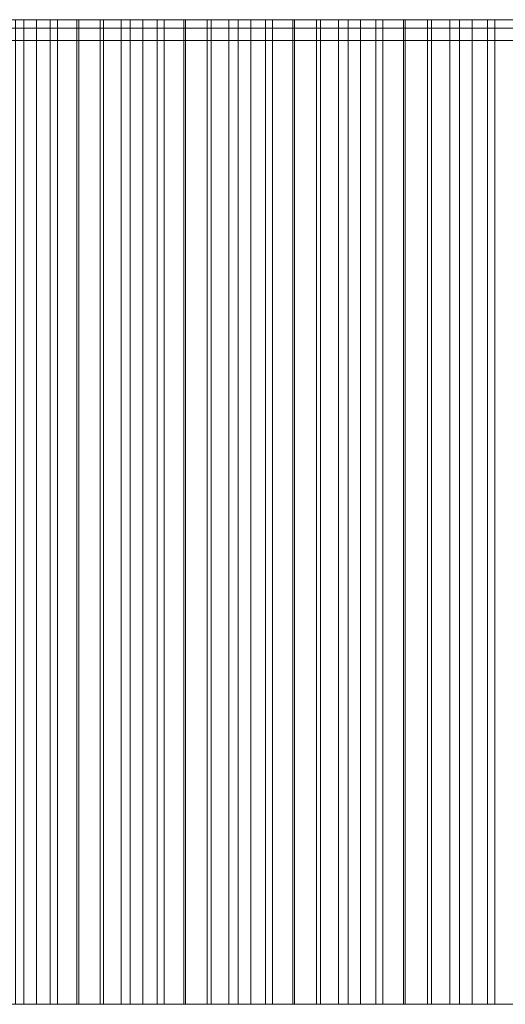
# Model space of a CAD drawing. Header units: centimetres. Extents: x -72 to 74, y -14 to 13.
# Tile 36 of 61: x -4.45 to -2.48, y 9.3 to 13.3. Entities that reach past the tile are written whole.
import ezdxf

# ---------------------------------------------------------------- set-up
doc = ezdxf.new("R2010")
doc.units = ezdxf.units.CM
doc.header["$LTSCALE"] = 2.54
doc.layers.add('Lucido design-1', color=7, linetype='Continuous')

# ---------------------------------------------------------------- blocks, each defined once
blk = doc.blocks.new('Gruppo-2-1')
at = {"color": 230, "linetype": 'Continuous', "lineweight": 9}
for points, invisible_edges in [([(-14.5734, 13.3, -57.895), (29.3447, 13.3, -58.895), (-15.5734, 13.3, -58.895), (-14.5734, 13.3, -57.895)], 13), ([(-14.5734, 13.3, -57.895), (29.3447, 13.3, -57.895), (29.3447, 13.3, -58.895), (-14.5734, 13.3, -57.895)], 12), ([(-5.0681, 13.3, 124.9523), (-4.7527, 13.3, 125.3248), (-4.4333, 13.3, 125.6938), (-5.0681, 13.3, 124.9523)], 15), ([(-5.0681, 13.3, 124.9523), (-4.4333, 13.3, 125.6938), (-3.9503, 13.3, 124.7254), (-5.0681, 13.3, 124.9523)], 15), ([(-5.0681, 13.3, 124.9523), (-3.9503, 13.3, 124.7254), (-4.0372, 13.3, 124.624), (-5.0681, 13.3, 124.9523)], 13), ([(-5.0681, 13.3, 124.9523), (-4.0372, 13.3, 124.624), (-4.1237, 13.3, 124.5223), (-5.0681, 13.3, 124.9523)], 13), ([(-5.0681, 13.3, 124.9523), (-4.1237, 13.3, 124.5223), (-4.2099, 13.3, 124.4204), (-5.0681, 13.3, 124.9523)], 13), ([(-5.0681, 13.3, 124.9523), (-4.2099, 13.3, 124.4204), (-4.2958, 13.3, 124.3181), (-5.0681, 13.3, 124.9523)], 13), ([(-5.0681, 13.3, 124.9523), (-4.2958, 13.3, 124.3181), (-4.3815, 13.3, 124.2157), (-5.0681, 13.3, 124.9523)], 13), ([(-5.0681, 13.3, 124.9523), (-4.3815, 13.3, 124.2157), (-4.4667, 13.3, 124.1129), (-5.0681, 13.3, 124.9523)], 13), ([(-4.7527, 13.3, 125.3248), (-4.6467, 13.3, 125.4481), (-4.4333, 13.3, 125.6938), (-4.7527, 13.3, 125.3248)], 14), ([(-4.6467, 13.3, 125.4481), (-4.5402, 13.3, 125.5711), (-4.4333, 13.3, 125.6938), (-4.6467, 13.3, 125.4481)], 12), ([(-4.4333, 13.3, 125.6938), (-4.3259, 13.3, 125.816), (-4.2181, 13.3, 125.9378), (-4.4333, 13.3, 125.6938)], 12), ([(-4.4333, 13.3, 125.6938), (-4.2181, 13.3, 125.9378), (-4.0012, 13.3, 126.1803), (-4.4333, 13.3, 125.6938)], 15), ([(-4.4333, 13.3, 125.6938), (-4.0012, 13.3, 126.1803), (-3.5115, 13.3, 125.2286), (-4.4333, 13.3, 125.6938)], 15), ([(-4.4333, 13.3, 125.6938), (-3.5115, 13.3, 125.2286), (-3.5999, 13.3, 125.1285), (-4.4333, 13.3, 125.6938)], 13), ([(-4.4333, 13.3, 125.6938), (-3.5999, 13.3, 125.1285), (-3.6879, 13.3, 125.0281), (-4.4333, 13.3, 125.6938)], 13), ([(-4.4333, 13.3, 125.6938), (-3.6879, 13.3, 125.0281), (-3.7757, 13.3, 124.9275), (-4.4333, 13.3, 125.6938)], 13), ([(-4.4333, 13.3, 125.6938), (-3.7757, 13.3, 124.9275), (-3.8632, 13.3, 124.8266), (-4.4333, 13.3, 125.6938)], 13), ([(-4.4333, 13.3, 125.6938), (-3.8632, 13.3, 124.8266), (-3.9503, 13.3, 124.7254), (-4.4333, 13.3, 125.6938)], 13), ([(-4.2181, 13.3, 125.9378), (-4.1099, 13.3, 126.0593), (-4.0012, 13.3, 126.1803), (-4.2181, 13.3, 125.9378)], 12), ([(-4.0012, 13.3, 126.1803), (-3.8921, 13.3, 126.301), (-3.7825, 13.3, 126.4213), (-4.0012, 13.3, 126.1803)], 12), ([(-4.0012, 13.3, 126.1803), (-3.7825, 13.3, 126.4213), (-3.4513, 13.3, 126.7797), (-4.0012, 13.3, 126.1803)], 15), ([(-4.0012, 13.3, 126.1803), (-3.4513, 13.3, 126.7797), (-2.9749, 13.3, 125.8235), (-4.0012, 13.3, 126.1803)], 15), ([(-4.0012, 13.3, 126.1803), (-2.9749, 13.3, 125.8235), (-3.0651, 13.3, 125.725), (-4.0012, 13.3, 126.1803)], 13), ([(-4.0012, 13.3, 126.1803), (-3.0651, 13.3, 125.725), (-3.155, 13.3, 125.6263), (-4.0012, 13.3, 126.1803)], 13), ([(-4.0012, 13.3, 126.1803), (-3.155, 13.3, 125.6263), (-3.2446, 13.3, 125.5272), (-4.0012, 13.3, 126.1803)], 13), ([(-4.0012, 13.3, 126.1803), (-3.2446, 13.3, 125.5272), (-3.3338, 13.3, 125.428), (-4.0012, 13.3, 126.1803)], 13), ([(-4.0012, 13.3, 126.1803), (-3.3338, 13.3, 125.428), (-3.4228, 13.3, 125.3284), (-4.0012, 13.3, 126.1803)], 13), ([(-4.0012, 13.3, 126.1803), (-3.4228, 13.3, 125.3284), (-3.5115, 13.3, 125.2286), (-4.0012, 13.3, 126.1803)], 13), ([(-3.7825, 13.3, 126.4213), (-3.6725, 13.3, 126.5411), (-3.5621, 13.3, 126.6606), (-3.7825, 13.3, 126.4213)], 12), ([(-3.7825, 13.3, 126.4213), (-3.5621, 13.3, 126.6606), (-3.4513, 13.3, 126.7797), (-3.7825, 13.3, 126.4213)], 13), ([(-3.4513, 13.3, 126.7797), (-3.34, 13.3, 126.8984), (-3.2283, 13.3, 127.0166), (-3.4513, 13.3, 126.7797)], 12), ([(-3.4513, 13.3, 126.7797), (-3.2283, 13.3, 127.0166), (-3.0036, 13.3, 127.252), (-3.4513, 13.3, 126.7797)], 15), ([(-3.4513, 13.3, 126.7797), (-3.0036, 13.3, 127.252), (-2.5195, 13.3, 126.3117), (-3.4513, 13.3, 126.7797)], 15), ([(-3.4513, 13.3, 126.7797), (-2.5195, 13.3, 126.3117), (-2.6112, 13.3, 126.2146), (-3.4513, 13.3, 126.7797)], 13), ([(-3.4513, 13.3, 126.7797), (-2.6112, 13.3, 126.2146), (-2.7026, 13.3, 126.1172), (-3.4513, 13.3, 126.7797)], 13), ([(-3.4513, 13.3, 126.7797), (-2.7026, 13.3, 126.1172), (-2.7936, 13.3, 126.0196), (-3.4513, 13.3, 126.7797)], 13), ([(-3.4513, 13.3, 126.7797), (-2.7936, 13.3, 126.0196), (-2.8844, 13.3, 125.9217), (-3.4513, 13.3, 126.7797)], 13), ([(-3.4513, 13.3, 126.7797), (-2.8844, 13.3, 125.9217), (-2.9749, 13.3, 125.8235), (-3.4513, 13.3, 126.7797)], 13), ([(-3.2283, 13.3, 127.0166), (-3.1161, 13.3, 127.1345), (-3.0036, 13.3, 127.252), (-3.2283, 13.3, 127.0166)], 12), ([(-3.0036, 13.3, 127.252), (-2.8906, 13.3, 127.369), (-2.6634, 13.3, 127.6019), (-3.0036, 13.3, 127.252)], 14), ([(-3.0036, 13.3, 127.252), (-2.6634, 13.3, 127.6019), (-2.4344, 13.3, 127.8331), (-3.0036, 13.3, 127.252)], 15), ([(-3.0036, 13.3, 127.252), (-2.4344, 13.3, 127.8331), (-1.9634, 13.3, 126.8884), (-3.0036, 13.3, 127.252)], 15), ([(-3.0036, 13.3, 127.252), (-1.9634, 13.3, 126.8884), (-2.0568, 13.3, 126.793), (-3.0036, 13.3, 127.252)], 13), ([(-3.0036, 13.3, 127.252), (-2.0568, 13.3, 126.793), (-2.1499, 13.3, 126.6973), (-3.0036, 13.3, 127.252)], 13), ([(-3.0036, 13.3, 127.252), (-2.1499, 13.3, 126.6973), (-2.2428, 13.3, 126.6013), (-3.0036, 13.3, 127.252)], 13), ([(-3.0036, 13.3, 127.252), (-2.2428, 13.3, 126.6013), (-2.3353, 13.3, 126.5051), (-3.0036, 13.3, 127.252)], 13), ([(-3.0036, 13.3, 127.252), (-2.3353, 13.3, 126.5051), (-2.4276, 13.3, 126.4085), (-3.0036, 13.3, 127.252)], 13), ([(-3.0036, 13.3, 127.252), (-2.4276, 13.3, 126.4085), (-2.5195, 13.3, 126.3117), (-3.0036, 13.3, 127.252)], 13), ([(-2.8906, 13.3, 127.369), (-2.7772, 13.3, 127.4856), (-2.6634, 13.3, 127.6019), (-2.8906, 13.3, 127.369)], 12), ([(-2.6634, 13.3, 127.6019), (-2.5491, 13.3, 127.7177), (-2.4344, 13.3, 127.8331), (-2.6634, 13.3, 127.6019)], 12), ([(-14.5734, 13.2658, 96.0359), (-12.2797, 13.2658, 110.0745), (-2.4276, 13.2658, 126.4085), (-14.5734, 13.2658, 96.0359)], 15), ([(-14.5734, 13.2658, 96.0359), (-2.4276, 13.2658, 126.4085), (35.8883, 13.2658, 139.5837), (-14.5734, 13.2658, 96.0359)], 15), ([(-14.5734, 13.2658, 96.0359), (35.8883, 13.2658, 139.5837), (73.3955, 13.2658, 95.1085), (-14.5734, 13.2658, 96.0359)], 15), ([(-14.5734, 13.2658, -57.895), (-14.5734, 13.2658, 96.0359), (73.3955, 13.2658, 95.1085), (-14.5734, 13.2658, -57.895)], 14), ([(-14.5734, 13.2658, -57.895), (73.3955, 13.2658, 95.1085), (73.3955, 13.2658, -57.895), (-14.5734, 13.2658, -57.895)], 9), ([(-12.2797, 13.2658, 110.0745), (-7.9707, 13.2658, 119.2374), (-2.4276, 13.2658, 126.4085), (-12.2797, 13.2658, 110.0745)], 15), ([(-7.9707, 13.2658, 119.2374), (-5.055, 13.2658, 123.3866), (-2.4276, 13.2658, 126.4085), (-7.9707, 13.2658, 119.2374)], 15), ([(-5.055, 13.2658, 123.3866), (-4.5517, 13.2658, 124.0099), (-4.2099, 13.2658, 124.4204), (-5.055, 13.2658, 123.3866)], 15), ([(-5.055, 13.2658, 123.3866), (-4.2099, 13.2658, 124.4204), (-3.5115, 13.2658, 125.2286), (-5.055, 13.2658, 123.3866)], 15), ([(-5.055, 13.2658, 123.3866), (-3.5115, 13.2658, 125.2286), (-2.4276, 13.2658, 126.4085), (-5.055, 13.2658, 123.3866)], 15), ([(-4.5517, 13.2658, 124.0099), (-4.4667, 13.2658, 124.1129), (-4.3815, 13.2658, 124.2157), (-4.5517, 13.2658, 124.0099)], 12), ([(-4.5517, 13.2658, 124.0099), (-4.3815, 13.2658, 124.2157), (-4.2099, 13.2658, 124.4204), (-4.5517, 13.2658, 124.0099)], 15), ([(-4.3815, 13.2658, 124.2157), (-4.2958, 13.2658, 124.3181), (-4.2099, 13.2658, 124.4204), (-4.3815, 13.2658, 124.2157)], 12), ([(-4.2099, 13.2658, 124.4204), (-4.1237, 13.2658, 124.5223), (-4.0372, 13.2658, 124.624), (-4.2099, 13.2658, 124.4204)], 12), ([(-4.2099, 13.2658, 124.4204), (-4.0372, 13.2658, 124.624), (-3.7757, 13.2658, 124.9275), (-4.2099, 13.2658, 124.4204)], 15), ([(-4.2099, 13.2658, 124.4204), (-3.7757, 13.2658, 124.9275), (-3.5115, 13.2658, 125.2286), (-4.2099, 13.2658, 124.4204)], 15), ([(-4.0372, 13.2658, 124.624), (-3.9503, 13.2658, 124.7254), (-3.7757, 13.2658, 124.9275), (-4.0372, 13.2658, 124.624)], 14), ([(-3.9503, 13.2658, 124.7254), (-3.8632, 13.2658, 124.8266), (-3.7757, 13.2658, 124.9275), (-3.9503, 13.2658, 124.7254)], 12), ([(-3.7757, 13.2658, 124.9275), (-3.6879, 13.2658, 125.0281), (-3.5115, 13.2658, 125.2286), (-3.7757, 13.2658, 124.9275)], 14), ([(-3.6879, 13.2658, 125.0281), (-3.5999, 13.2658, 125.1285), (-3.5115, 13.2658, 125.2286), (-3.6879, 13.2658, 125.0281)], 12), ([(-3.5115, 13.2658, 125.2286), (-3.4228, 13.2658, 125.3284), (-3.3338, 13.2658, 125.428), (-3.5115, 13.2658, 125.2286)], 12), ([(-3.5115, 13.2658, 125.2286), (-3.3338, 13.2658, 125.428), (-3.2446, 13.2658, 125.5272), (-3.5115, 13.2658, 125.2286)], 13), ([(-3.5115, 13.2658, 125.2286), (-3.2446, 13.2658, 125.5272), (-2.9749, 13.2658, 125.8235), (-3.5115, 13.2658, 125.2286)], 15), ([(-3.5115, 13.2658, 125.2286), (-2.9749, 13.2658, 125.8235), (-2.4276, 13.2658, 126.4085), (-3.5115, 13.2658, 125.2286)], 15), ([(-3.2446, 13.2658, 125.5272), (-3.155, 13.2658, 125.6263), (-3.0651, 13.2658, 125.725), (-3.2446, 13.2658, 125.5272)], 12), ([(-3.2446, 13.2658, 125.5272), (-3.0651, 13.2658, 125.725), (-2.9749, 13.2658, 125.8235), (-3.2446, 13.2658, 125.5272)], 13), ([(-2.9749, 13.2658, 125.8235), (-2.8844, 13.2658, 125.9217), (-2.7936, 13.2658, 126.0196), (-2.9749, 13.2658, 125.8235)], 12), ([(-2.9749, 13.2658, 125.8235), (-2.7936, 13.2658, 126.0196), (-2.7026, 13.2658, 126.1172), (-2.9749, 13.2658, 125.8235)], 13), ([(-2.9749, 13.2658, 125.8235), (-2.7026, 13.2658, 126.1172), (-2.4276, 13.2658, 126.4085), (-2.9749, 13.2658, 125.8235)], 15), ([(-2.7026, 13.2658, 126.1172), (-2.6112, 13.2658, 126.2146), (-2.5195, 13.2658, 126.3117), (-2.7026, 13.2658, 126.1172)], 12), ([(-2.7026, 13.2658, 126.1172), (-2.5195, 13.2658, 126.3117), (-2.4276, 13.2658, 126.4085), (-2.7026, 13.2658, 126.1172)], 13), ([(-14.5734, 13.2158, 96.0359), (-12.2797, 13.2158, 110.0745), (-2.4276, 13.2158, 126.4085), (-14.5734, 13.2158, 96.0359)], 15), ([(-14.5734, 13.2158, 96.0359), (-2.4276, 13.2158, 126.4085), (35.8883, 13.2158, 139.5837), (-14.5734, 13.2158, 96.0359)], 15), ([(-14.5734, 13.2158, 96.0359), (35.8883, 13.2158, 139.5837), (73.3955, 13.2158, 95.1085), (-14.5734, 13.2158, 96.0359)], 15), ([(-14.5734, 13.2158, -57.895), (-14.5734, 13.2158, 96.0359), (73.3955, 13.2158, 95.1085), (-14.5734, 13.2158, -57.895)], 14), ([(-14.5734, 13.2158, -57.895), (73.3955, 13.2158, 95.1085), (73.3955, 13.2158, -57.895), (-14.5734, 13.2158, -57.895)], 9), ([(-12.2797, 13.2158, 110.0745), (-7.9707, 13.2158, 119.2374), (-2.4276, 13.2158, 126.4085), (-12.2797, 13.2158, 110.0745)], 15), ([(-7.9707, 13.2158, 119.2374), (-5.055, 13.2158, 123.3866), (-2.4276, 13.2158, 126.4085), (-7.9707, 13.2158, 119.2374)], 15), ([(-5.055, 13.2158, 123.3866), (-4.5517, 13.2158, 124.0099), (-4.2099, 13.2158, 124.4204), (-5.055, 13.2158, 123.3866)], 15), ([(-5.055, 13.2158, 123.3866), (-4.2099, 13.2158, 124.4204), (-3.5115, 13.2158, 125.2286), (-5.055, 13.2158, 123.3866)], 15), ([(-5.055, 13.2158, 123.3866), (-3.5115, 13.2158, 125.2286), (-2.4276, 13.2158, 126.4085), (-5.055, 13.2158, 123.3866)], 15), ([(-4.5517, 13.2158, 124.0099), (-4.4667, 13.2158, 124.1129), (-4.3815, 13.2158, 124.2157), (-4.5517, 13.2158, 124.0099)], 12), ([(-4.5517, 13.2158, 124.0099), (-4.3815, 13.2158, 124.2157), (-4.2099, 13.2158, 124.4204), (-4.5517, 13.2158, 124.0099)], 15), ([(-4.3815, 13.2158, 124.2157), (-4.2958, 13.2158, 124.3181), (-4.2099, 13.2158, 124.4204), (-4.3815, 13.2158, 124.2157)], 12), ([(-4.2099, 13.2158, 124.4204), (-4.1237, 13.2158, 124.5223), (-4.0372, 13.2158, 124.624), (-4.2099, 13.2158, 124.4204)], 12), ([(-4.2099, 13.2158, 124.4204), (-4.0372, 13.2158, 124.624), (-3.7757, 13.2158, 124.9275), (-4.2099, 13.2158, 124.4204)], 15), ([(-4.2099, 13.2158, 124.4204), (-3.7757, 13.2158, 124.9275), (-3.5115, 13.2158, 125.2286), (-4.2099, 13.2158, 124.4204)], 15), ([(-4.0372, 13.2158, 124.624), (-3.9503, 13.2158, 124.7254), (-3.7757, 13.2158, 124.9275), (-4.0372, 13.2158, 124.624)], 14), ([(-3.9503, 13.2158, 124.7254), (-3.8632, 13.2158, 124.8266), (-3.7757, 13.2158, 124.9275), (-3.9503, 13.2158, 124.7254)], 12), ([(-3.7757, 13.2158, 124.9275), (-3.6879, 13.2158, 125.0281), (-3.5115, 13.2158, 125.2286), (-3.7757, 13.2158, 124.9275)], 14), ([(-3.6879, 13.2158, 125.0281), (-3.5999, 13.2158, 125.1285), (-3.5115, 13.2158, 125.2286), (-3.6879, 13.2158, 125.0281)], 12), ([(-3.5115, 13.2158, 125.2286), (-3.4228, 13.2158, 125.3284), (-3.3338, 13.2158, 125.428), (-3.5115, 13.2158, 125.2286)], 12), ([(-3.5115, 13.2158, 125.2286), (-3.3338, 13.2158, 125.428), (-3.2446, 13.2158, 125.5272), (-3.5115, 13.2158, 125.2286)], 13), ([(-3.5115, 13.2158, 125.2286), (-3.2446, 13.2158, 125.5272), (-2.9749, 13.2158, 125.8235), (-3.5115, 13.2158, 125.2286)], 15), ([(-3.5115, 13.2158, 125.2286), (-2.9749, 13.2158, 125.8235), (-2.4276, 13.2158, 126.4085), (-3.5115, 13.2158, 125.2286)], 15), ([(-3.2446, 13.2158, 125.5272), (-3.155, 13.2158, 125.6263), (-3.0651, 13.2158, 125.725), (-3.2446, 13.2158, 125.5272)], 12), ([(-3.2446, 13.2158, 125.5272), (-3.0651, 13.2158, 125.725), (-2.9749, 13.2158, 125.8235), (-3.2446, 13.2158, 125.5272)], 13), ([(-2.9749, 13.2158, 125.8235), (-2.8844, 13.2158, 125.9217), (-2.7936, 13.2158, 126.0196), (-2.9749, 13.2158, 125.8235)], 12), ([(-2.9749, 13.2158, 125.8235), (-2.7936, 13.2158, 126.0196), (-2.7026, 13.2158, 126.1172), (-2.9749, 13.2158, 125.8235)], 13), ([(-2.9749, 13.2158, 125.8235), (-2.7026, 13.2158, 126.1172), (-2.4276, 13.2158, 126.4085), (-2.9749, 13.2158, 125.8235)], 15), ([(-2.7026, 13.2158, 126.1172), (-2.6112, 13.2158, 126.2146), (-2.5195, 13.2158, 126.3117), (-2.7026, 13.2158, 126.1172)], 12), ([(-2.7026, 13.2158, 126.1172), (-2.5195, 13.2158, 126.3117), (-2.4276, 13.2158, 126.4085), (-2.7026, 13.2158, 126.1172)], 13), ([(-14.5734, 9.3, -57.895), (29.3447, 9.3, -58.895), (-15.5734, 9.3, -58.895), (-14.5734, 9.3, -57.895)], 13), ([(-14.5734, 9.3, -57.895), (29.3447, 9.3, -57.895), (29.3447, 9.3, -58.895), (-14.5734, 9.3, -57.895)], 12), ([(-5.0681, 9.3, 124.9523), (-4.7527, 9.3, 125.3248), (-4.4333, 9.3, 125.6938), (-5.0681, 9.3, 124.9523)], 15), ([(-5.0681, 9.3, 124.9523), (-4.4333, 9.3, 125.6938), (-3.9503, 9.3, 124.7254), (-5.0681, 9.3, 124.9523)], 15), ([(-5.0681, 9.3, 124.9523), (-3.9503, 9.3, 124.7254), (-4.0372, 9.3, 124.624), (-5.0681, 9.3, 124.9523)], 13), ([(-5.0681, 9.3, 124.9523), (-4.0372, 9.3, 124.624), (-4.1237, 9.3, 124.5223), (-5.0681, 9.3, 124.9523)], 13), ([(-5.0681, 9.3, 124.9523), (-4.1237, 9.3, 124.5223), (-4.2099, 9.3, 124.4204), (-5.0681, 9.3, 124.9523)], 13), ([(-5.0681, 9.3, 124.9523), (-4.2099, 9.3, 124.4204), (-4.2958, 9.3, 124.3181), (-5.0681, 9.3, 124.9523)], 13), ([(-5.0681, 9.3, 124.9523), (-4.2958, 9.3, 124.3181), (-4.3815, 9.3, 124.2157), (-5.0681, 9.3, 124.9523)], 13), ([(-5.0681, 9.3, 124.9523), (-4.3815, 9.3, 124.2157), (-4.4667, 9.3, 124.1129), (-5.0681, 9.3, 124.9523)], 13), ([(-4.7527, 9.3, 125.3248), (-4.6467, 9.3, 125.4481), (-4.4333, 9.3, 125.6938), (-4.7527, 9.3, 125.3248)], 14), ([(-4.6467, 9.3, 125.4481), (-4.5402, 9.3, 125.5711), (-4.4333, 9.3, 125.6938), (-4.6467, 9.3, 125.4481)], 12), ([(-4.4333, 9.3, 125.6938), (-4.3259, 9.3, 125.816), (-4.2181, 9.3, 125.9378), (-4.4333, 9.3, 125.6938)], 12), ([(-4.4333, 9.3, 125.6938), (-4.2181, 9.3, 125.9378), (-4.0012, 9.3, 126.1803), (-4.4333, 9.3, 125.6938)], 15), ([(-4.4333, 9.3, 125.6938), (-4.0012, 9.3, 126.1803), (-3.5115, 9.3, 125.2286), (-4.4333, 9.3, 125.6938)], 15), ([(-4.4333, 9.3, 125.6938), (-3.5115, 9.3, 125.2286), (-3.5999, 9.3, 125.1285), (-4.4333, 9.3, 125.6938)], 13), ([(-4.4333, 9.3, 125.6938), (-3.5999, 9.3, 125.1285), (-3.6879, 9.3, 125.0281), (-4.4333, 9.3, 125.6938)], 13), ([(-4.4333, 9.3, 125.6938), (-3.6879, 9.3, 125.0281), (-3.7757, 9.3, 124.9275), (-4.4333, 9.3, 125.6938)], 13), ([(-4.4333, 9.3, 125.6938), (-3.7757, 9.3, 124.9275), (-3.8632, 9.3, 124.8266), (-4.4333, 9.3, 125.6938)], 13), ([(-4.4333, 9.3, 125.6938), (-3.8632, 9.3, 124.8266), (-3.9503, 9.3, 124.7254), (-4.4333, 9.3, 125.6938)], 13), ([(-4.2181, 9.3, 125.9378), (-4.1099, 9.3, 126.0593), (-4.0012, 9.3, 126.1803), (-4.2181, 9.3, 125.9378)], 12), ([(-4.0012, 9.3, 126.1803), (-3.8921, 9.3, 126.301), (-3.7825, 9.3, 126.4213), (-4.0012, 9.3, 126.1803)], 12), ([(-4.0012, 9.3, 126.1803), (-3.7825, 9.3, 126.4213), (-3.4513, 9.3, 126.7797), (-4.0012, 9.3, 126.1803)], 15), ([(-4.0012, 9.3, 126.1803), (-3.4513, 9.3, 126.7797), (-2.9749, 9.3, 125.8235), (-4.0012, 9.3, 126.1803)], 15), ([(-4.0012, 9.3, 126.1803), (-2.9749, 9.3, 125.8235), (-3.0651, 9.3, 125.725), (-4.0012, 9.3, 126.1803)], 13), ([(-4.0012, 9.3, 126.1803), (-3.0651, 9.3, 125.725), (-3.155, 9.3, 125.6263), (-4.0012, 9.3, 126.1803)], 13), ([(-4.0012, 9.3, 126.1803), (-3.155, 9.3, 125.6263), (-3.2446, 9.3, 125.5272), (-4.0012, 9.3, 126.1803)], 13), ([(-4.0012, 9.3, 126.1803), (-3.2446, 9.3, 125.5272), (-3.3338, 9.3, 125.428), (-4.0012, 9.3, 126.1803)], 13), ([(-4.0012, 9.3, 126.1803), (-3.3338, 9.3, 125.428), (-3.4228, 9.3, 125.3284), (-4.0012, 9.3, 126.1803)], 13), ([(-4.0012, 9.3, 126.1803), (-3.4228, 9.3, 125.3284), (-3.5115, 9.3, 125.2286), (-4.0012, 9.3, 126.1803)], 13), ([(-3.7825, 9.3, 126.4213), (-3.6725, 9.3, 126.5411), (-3.5621, 9.3, 126.6606), (-3.7825, 9.3, 126.4213)], 12), ([(-3.7825, 9.3, 126.4213), (-3.5621, 9.3, 126.6606), (-3.4513, 9.3, 126.7797), (-3.7825, 9.3, 126.4213)], 13), ([(-3.4513, 9.3, 126.7797), (-3.34, 9.3, 126.8984), (-3.2283, 9.3, 127.0166), (-3.4513, 9.3, 126.7797)], 12), ([(-3.4513, 9.3, 126.7797), (-3.2283, 9.3, 127.0166), (-3.0036, 9.3, 127.252), (-3.4513, 9.3, 126.7797)], 15), ([(-3.4513, 9.3, 126.7797), (-3.0036, 9.3, 127.252), (-2.5195, 9.3, 126.3117), (-3.4513, 9.3, 126.7797)], 15), ([(-3.4513, 9.3, 126.7797), (-2.5195, 9.3, 126.3117), (-2.6112, 9.3, 126.2146), (-3.4513, 9.3, 126.7797)], 13), ([(-3.4513, 9.3, 126.7797), (-2.6112, 9.3, 126.2146), (-2.7026, 9.3, 126.1172), (-3.4513, 9.3, 126.7797)], 13), ([(-3.4513, 9.3, 126.7797), (-2.7026, 9.3, 126.1172), (-2.7936, 9.3, 126.0196), (-3.4513, 9.3, 126.7797)], 13), ([(-3.4513, 9.3, 126.7797), (-2.7936, 9.3, 126.0196), (-2.8844, 9.3, 125.9217), (-3.4513, 9.3, 126.7797)], 13), ([(-3.4513, 9.3, 126.7797), (-2.8844, 9.3, 125.9217), (-2.9749, 9.3, 125.8235), (-3.4513, 9.3, 126.7797)], 13), ([(-3.2283, 9.3, 127.0166), (-3.1161, 9.3, 127.1345), (-3.0036, 9.3, 127.252), (-3.2283, 9.3, 127.0166)], 12), ([(-3.0036, 9.3, 127.252), (-2.8906, 9.3, 127.369), (-2.6634, 9.3, 127.6019), (-3.0036, 9.3, 127.252)], 14), ([(-3.0036, 9.3, 127.252), (-2.6634, 9.3, 127.6019), (-2.4344, 9.3, 127.8331), (-3.0036, 9.3, 127.252)], 15), ([(-3.0036, 9.3, 127.252), (-2.4344, 9.3, 127.8331), (-1.9634, 9.3, 126.8884), (-3.0036, 9.3, 127.252)], 15), ([(-3.0036, 9.3, 127.252), (-1.9634, 9.3, 126.8884), (-2.0568, 9.3, 126.793), (-3.0036, 9.3, 127.252)], 13), ([(-3.0036, 9.3, 127.252), (-2.0568, 9.3, 126.793), (-2.1499, 9.3, 126.6973), (-3.0036, 9.3, 127.252)], 13), ([(-3.0036, 9.3, 127.252), (-2.1499, 9.3, 126.6973), (-2.2428, 9.3, 126.6013), (-3.0036, 9.3, 127.252)], 13), ([(-3.0036, 9.3, 127.252), (-2.2428, 9.3, 126.6013), (-2.3353, 9.3, 126.5051), (-3.0036, 9.3, 127.252)], 13), ([(-3.0036, 9.3, 127.252), (-2.3353, 9.3, 126.5051), (-2.4276, 9.3, 126.4085), (-3.0036, 9.3, 127.252)], 13), ([(-3.0036, 9.3, 127.252), (-2.4276, 9.3, 126.4085), (-2.5195, 9.3, 126.3117), (-3.0036, 9.3, 127.252)], 13), ([(-2.8906, 9.3, 127.369), (-2.7772, 9.3, 127.4856), (-2.6634, 9.3, 127.6019), (-2.8906, 9.3, 127.369)], 12), ([(-2.6634, 9.3, 127.6019), (-2.5491, 9.3, 127.7177), (-2.4344, 9.3, 127.8331), (-2.6634, 9.3, 127.6019)], 12)]:
    blk.add_3dface(points, dxfattribs=dict(at, invisible_edges=invisible_edges))
for points in [[(-15.5734, 13.3, -58.895), (-15.5734, 9.3, -58.895), (29.3447, 9.3, -58.895), (29.3447, 13.3, -58.895)], [(29.3447, 13.3, -57.895), (29.3447, 9.3, -57.895), (-14.5734, 9.3, -57.895), (-14.5734, 13.3, -57.895)], [(-4.4333, 13.3, 125.6938), (-4.4333, 9.3, 125.6938), (-4.5402, 9.3, 125.5711), (-4.5402, 13.3, 125.5711)], [(-4.4667, 13.3, 124.1129), (-4.4667, 9.3, 124.1129), (-4.3815, 9.3, 124.2157), (-4.3815, 13.3, 124.2157)], [(-4.3259, 13.3, 125.816), (-4.3259, 9.3, 125.816), (-4.4333, 9.3, 125.6938), (-4.4333, 13.3, 125.6938)], [(-4.3815, 13.3, 124.2157), (-4.3815, 9.3, 124.2157), (-4.2958, 9.3, 124.3181), (-4.2958, 13.3, 124.3181)], [(-4.2181, 13.3, 125.9378), (-4.2181, 9.3, 125.9378), (-4.3259, 9.3, 125.816), (-4.3259, 13.3, 125.816)], [(-4.2958, 13.3, 124.3181), (-4.2958, 9.3, 124.3181), (-4.2099, 9.3, 124.4204), (-4.2099, 13.3, 124.4204)], [(-4.1099, 13.3, 126.0593), (-4.1099, 9.3, 126.0593), (-4.2181, 9.3, 125.9378), (-4.2181, 13.3, 125.9378)], [(-4.2099, 13.3, 124.4204), (-4.2099, 9.3, 124.4204), (-4.1237, 9.3, 124.5223), (-4.1237, 13.3, 124.5223)], [(-4.1237, 13.3, 124.5223), (-4.1237, 9.3, 124.5223), (-4.0372, 9.3, 124.624), (-4.0372, 13.3, 124.624)], [(-4.0012, 13.3, 126.1803), (-4.0012, 9.3, 126.1803), (-4.1099, 9.3, 126.0593), (-4.1099, 13.3, 126.0593)], [(-4.0372, 13.3, 124.624), (-4.0372, 9.3, 124.624), (-3.9503, 9.3, 124.7254), (-3.9503, 13.3, 124.7254)], [(-3.8921, 13.3, 126.301), (-3.8921, 9.3, 126.301), (-4.0012, 9.3, 126.1803), (-4.0012, 13.3, 126.1803)], [(-3.9503, 13.3, 124.7254), (-3.9503, 9.3, 124.7254), (-3.8632, 9.3, 124.8266), (-3.8632, 13.3, 124.8266)], [(-3.7825, 13.3, 126.4213), (-3.7825, 9.3, 126.4213), (-3.8921, 9.3, 126.301), (-3.8921, 13.3, 126.301)], [(-3.8632, 13.3, 124.8266), (-3.8632, 9.3, 124.8266), (-3.7757, 9.3, 124.9275), (-3.7757, 13.3, 124.9275)], [(-3.6725, 13.3, 126.5411), (-3.6725, 9.3, 126.5411), (-3.7825, 9.3, 126.4213), (-3.7825, 13.3, 126.4213)], [(-3.7757, 13.3, 124.9275), (-3.7757, 9.3, 124.9275), (-3.6879, 9.3, 125.0281), (-3.6879, 13.3, 125.0281)], [(-3.6879, 13.3, 125.0281), (-3.6879, 9.3, 125.0281), (-3.5999, 9.3, 125.1285), (-3.5999, 13.3, 125.1285)], [(-3.5621, 13.3, 126.6606), (-3.5621, 9.3, 126.6606), (-3.6725, 9.3, 126.5411), (-3.6725, 13.3, 126.5411)], [(-3.5999, 13.3, 125.1285), (-3.5999, 9.3, 125.1285), (-3.5115, 9.3, 125.2286), (-3.5115, 13.3, 125.2286)], [(-3.4513, 13.3, 126.7797), (-3.4513, 9.3, 126.7797), (-3.5621, 9.3, 126.6606), (-3.5621, 13.3, 126.6606)], [(-3.5115, 13.3, 125.2286), (-3.5115, 9.3, 125.2286), (-3.4228, 9.3, 125.3284), (-3.4228, 13.3, 125.3284)], [(-3.34, 13.3, 126.8984), (-3.34, 9.3, 126.8984), (-3.4513, 9.3, 126.7797), (-3.4513, 13.3, 126.7797)], [(-3.4228, 13.3, 125.3284), (-3.4228, 9.3, 125.3284), (-3.3338, 9.3, 125.428), (-3.3338, 13.3, 125.428)], [(-3.2283, 13.3, 127.0166), (-3.2283, 9.3, 127.0166), (-3.34, 9.3, 126.8984), (-3.34, 13.3, 126.8984)], [(-3.3338, 13.3, 125.428), (-3.3338, 9.3, 125.428), (-3.2446, 9.3, 125.5272), (-3.2446, 13.3, 125.5272)], [(-3.2446, 13.3, 125.5272), (-3.2446, 9.3, 125.5272), (-3.155, 9.3, 125.6263), (-3.155, 13.3, 125.6263)], [(-3.1161, 13.3, 127.1345), (-3.1161, 9.3, 127.1345), (-3.2283, 9.3, 127.0166), (-3.2283, 13.3, 127.0166)], [(-3.155, 13.3, 125.6263), (-3.155, 9.3, 125.6263), (-3.0651, 9.3, 125.725), (-3.0651, 13.3, 125.725)], [(-3.0036, 13.3, 127.252), (-3.0036, 9.3, 127.252), (-3.1161, 9.3, 127.1345), (-3.1161, 13.3, 127.1345)], [(-3.0651, 13.3, 125.725), (-3.0651, 9.3, 125.725), (-2.9749, 9.3, 125.8235), (-2.9749, 13.3, 125.8235)], [(-2.8906, 13.3, 127.369), (-2.8906, 9.3, 127.369), (-3.0036, 9.3, 127.252), (-3.0036, 13.3, 127.252)], [(-2.9749, 13.3, 125.8235), (-2.9749, 9.3, 125.8235), (-2.8844, 9.3, 125.9217), (-2.8844, 13.3, 125.9217)], [(-2.7772, 13.3, 127.4856), (-2.7772, 9.3, 127.4856), (-2.8906, 9.3, 127.369), (-2.8906, 13.3, 127.369)], [(-2.8844, 13.3, 125.9217), (-2.8844, 9.3, 125.9217), (-2.7936, 9.3, 126.0196), (-2.7936, 13.3, 126.0196)], [(-2.7936, 13.3, 126.0196), (-2.7936, 9.3, 126.0196), (-2.7026, 9.3, 126.1172), (-2.7026, 13.3, 126.1172)], [(-2.6634, 13.3, 127.6019), (-2.6634, 9.3, 127.6019), (-2.7772, 9.3, 127.4856), (-2.7772, 13.3, 127.4856)], [(-2.7026, 13.3, 126.1172), (-2.7026, 9.3, 126.1172), (-2.6112, 9.3, 126.2146), (-2.6112, 13.3, 126.2146)], [(-2.5491, 13.3, 127.7177), (-2.5491, 9.3, 127.7177), (-2.6634, 9.3, 127.6019), (-2.6634, 13.3, 127.6019)], [(-2.6112, 13.3, 126.2146), (-2.6112, 9.3, 126.2146), (-2.5195, 9.3, 126.3117), (-2.5195, 13.3, 126.3117)], [(-2.4344, 13.3, 127.8331), (-2.4344, 9.3, 127.8331), (-2.5491, 9.3, 127.7177), (-2.5491, 13.3, 127.7177)], [(-2.5195, 13.3, 126.3117), (-2.5195, 9.3, 126.3117), (-2.4276, 9.3, 126.4085), (-2.4276, 13.3, 126.4085)], [(-14.5734, 13.2658, -57.895), (-14.5734, 13.2158, -57.895), (73.3955, 13.2158, -57.895), (73.3955, 13.2658, -57.895)], [(-4.3815, 13.2658, 124.2157), (-4.3815, 13.2158, 124.2157), (-4.4667, 13.2158, 124.1129), (-4.4667, 13.2658, 124.1129)], [(-4.2958, 13.2658, 124.3181), (-4.2958, 13.2158, 124.3181), (-4.3815, 13.2158, 124.2157), (-4.3815, 13.2658, 124.2157)], [(-4.2099, 13.2658, 124.4204), (-4.2099, 13.2158, 124.4204), (-4.2958, 13.2158, 124.3181), (-4.2958, 13.2658, 124.3181)], [(-4.1237, 13.2658, 124.5223), (-4.1237, 13.2158, 124.5223), (-4.2099, 13.2158, 124.4204), (-4.2099, 13.2658, 124.4204)], [(-4.0372, 13.2658, 124.624), (-4.0372, 13.2158, 124.624), (-4.1237, 13.2158, 124.5223), (-4.1237, 13.2658, 124.5223)], [(-3.9503, 13.2658, 124.7254), (-3.9503, 13.2158, 124.7254), (-4.0372, 13.2158, 124.624), (-4.0372, 13.2658, 124.624)], [(-3.8632, 13.2658, 124.8266), (-3.8632, 13.2158, 124.8266), (-3.9503, 13.2158, 124.7254), (-3.9503, 13.2658, 124.7254)], [(-3.7757, 13.2658, 124.9275), (-3.7757, 13.2158, 124.9275), (-3.8632, 13.2158, 124.8266), (-3.8632, 13.2658, 124.8266)], [(-3.6879, 13.2658, 125.0281), (-3.6879, 13.2158, 125.0281), (-3.7757, 13.2158, 124.9275), (-3.7757, 13.2658, 124.9275)], [(-3.5999, 13.2658, 125.1285), (-3.5999, 13.2158, 125.1285), (-3.6879, 13.2158, 125.0281), (-3.6879, 13.2658, 125.0281)], [(-3.5115, 13.2658, 125.2286), (-3.5115, 13.2158, 125.2286), (-3.5999, 13.2158, 125.1285), (-3.5999, 13.2658, 125.1285)], [(-3.4228, 13.2658, 125.3284), (-3.4228, 13.2158, 125.3284), (-3.5115, 13.2158, 125.2286), (-3.5115, 13.2658, 125.2286)], [(-3.3338, 13.2658, 125.428), (-3.3338, 13.2158, 125.428), (-3.4228, 13.2158, 125.3284), (-3.4228, 13.2658, 125.3284)], [(-3.2446, 13.2658, 125.5272), (-3.2446, 13.2158, 125.5272), (-3.3338, 13.2158, 125.428), (-3.3338, 13.2658, 125.428)], [(-3.155, 13.2658, 125.6263), (-3.155, 13.2158, 125.6263), (-3.2446, 13.2158, 125.5272), (-3.2446, 13.2658, 125.5272)], [(-3.0651, 13.2658, 125.725), (-3.0651, 13.2158, 125.725), (-3.155, 13.2158, 125.6263), (-3.155, 13.2658, 125.6263)], [(-2.9749, 13.2658, 125.8235), (-2.9749, 13.2158, 125.8235), (-3.0651, 13.2158, 125.725), (-3.0651, 13.2658, 125.725)], [(-2.8844, 13.2658, 125.9217), (-2.8844, 13.2158, 125.9217), (-2.9749, 13.2158, 125.8235), (-2.9749, 13.2658, 125.8235)], [(-2.7936, 13.2658, 126.0196), (-2.7936, 13.2158, 126.0196), (-2.8844, 13.2158, 125.9217), (-2.8844, 13.2658, 125.9217)], [(-2.7026, 13.2658, 126.1172), (-2.7026, 13.2158, 126.1172), (-2.7936, 13.2158, 126.0196), (-2.7936, 13.2658, 126.0196)], [(-2.6112, 13.2658, 126.2146), (-2.6112, 13.2158, 126.2146), (-2.7026, 13.2158, 126.1172), (-2.7026, 13.2658, 126.1172)], [(-2.5195, 13.2658, 126.3117), (-2.5195, 13.2158, 126.3117), (-2.6112, 13.2158, 126.2146), (-2.6112, 13.2658, 126.2146)], [(-2.4276, 13.2658, 126.4085), (-2.4276, 13.2158, 126.4085), (-2.5195, 13.2158, 126.3117), (-2.5195, 13.2658, 126.3117)]]:
    blk.add_3dface(points, dxfattribs=at)
blk = doc.blocks.new('Gruppo-3-1')
at = {"color": 230}
blk.add_blockref('Gruppo-2-1', (0, 0), dxfattribs=at)

msp = doc.modelspace()

# ---------------------------------------------------------------- block references
at = {"layer": 'Lucido design-1', "color": 230, "true_color": 0xff0066}
msp.add_blockref('Gruppo-3-1', (0, 0), dxfattribs=at)

doc.saveas('drawing.dxf')
